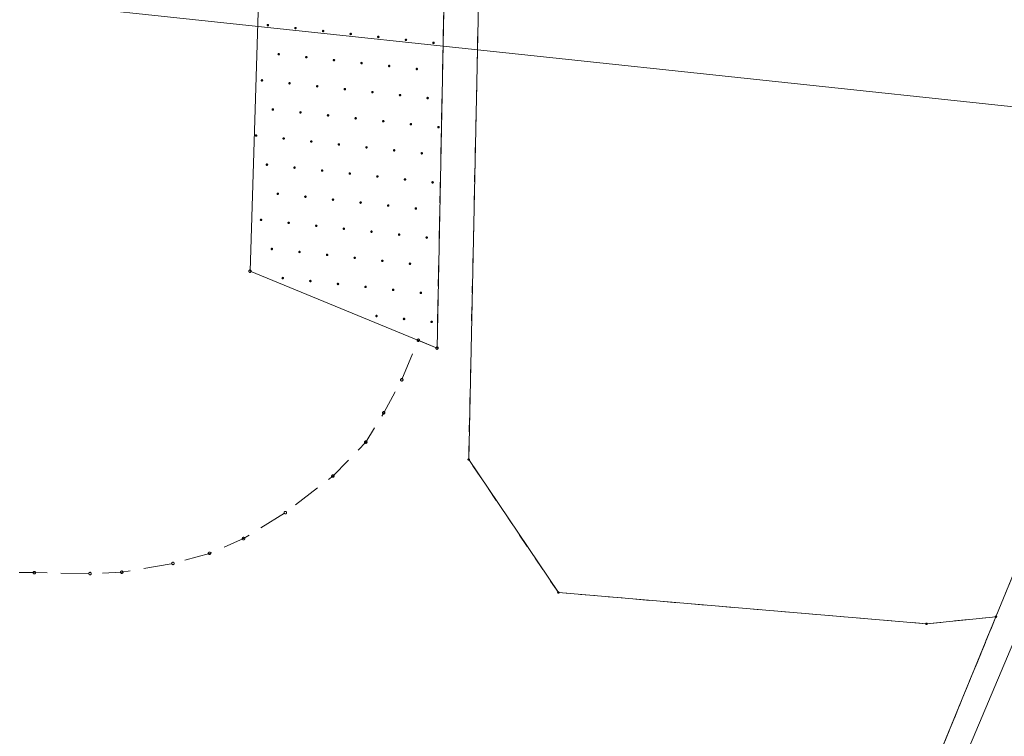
# Model space of a CAD drawing. Header units: millimetres. Extents: x -165388 to 921073, y -295343 to 494042.
# Tile 30 of 117: x 189624 to 225079, y 20485 to 46291. Entities that reach past the tile are written whole.
import ezdxf
from ezdxf.xclip import XClip

# ---------------------------------------------------------------- set-up
doc = ezdxf.new("R2010")
doc.units = ezdxf.units.MM
doc.header["$MEASUREMENT"] = 0
doc.header["$XCLIPFRAME"] = 0
doc.linetypes.add('0.5_0.5', pattern=[1000, 500, -500])
doc.linetypes.add('1.0_0.5', pattern=[1500, 1000, -500])
for name, color, linetype, lineweight in [('20231207_mdcp_Kolska_2-4_6_0_Nr_pióra__1', 7, 'Continuous', 13), ('bg-woz-oz.6640.12006.2023.pge-1_rzut_5_219-działka ewidencyjna_Nr_pióra__7', 7, 'Continuous', 18), ('bg-woz-oz.6640.12006.2023.pge-1_rzut_5_blok - kondygnacja podziemna_Nr_pióra__7', 7, 'Continuous', 18), ('bg-woz-oz.6640.12006.2023.pge-1_rzut_5_wjazd do podziemia_Nr_pióra__7', 7, 'Continuous', 18)]:
    doc.layers.add(name, color=color, linetype=linetype, lineweight=lineweight)
for name, color, linetype, lineweight, true_color in [('bg-woz-oz.6640.12006.2023.pge-1_rzut_5_0_Nr_pióra__5', 7, 'Continuous', 18, 0x1d1d1d), ('bg-woz-oz.6640.12006.2023.pge-1_rzut_5_218-kontur użytku gruntowego_Nr_pióra__3', 7, 'Continuous', 18, 0x959595), ('bg-woz-oz.6640.12006.2023.pge-1_rzut_5_przewód gazowy (linia)_Nr_pióra__40', 7, 'Continuous', 18, 0xbcbcbc)]:
    doc.layers.add(name, color=color, linetype=linetype, lineweight=lineweight, true_color=true_color)
for name, color, linetype in [('bg-woz-oz.6640.12006.2023.pge-1_rzut_5_203-punkt graniczny', 7, 'Continuous'), ('bg-woz-oz.6640.12006.2023.pge-1_rzut_5_wjazd do podziemia', 7, 'Continuous'), ('INW_GEO', 7, 'Continuous'), ('ZD_INNE', 7, 'Continuous')]:
    doc.layers.add(name, color=color, linetype=linetype)
picture_1 = doc.add_image_def('image1.tif', size_in_pixel=(4961, 3508))

# ---------------------------------------------------------------- blocks, each defined once
blk = doc.blocks.new('Rysunek_2_5', base_point=(-8071116841.925635, -4961354754.727498))
at = {"layer": 'bg-woz-oz.6640.12006.2023.pge-1_rzut_5_203-punkt graniczny', "linetype": 'Continuous', "lineweight": 0, "true_color": 0x000000}
for points in [[(205836.55176498, 30445.71825489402, 0.9999999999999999), (205747.0610560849, 30455.2792692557, 0.9999999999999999)], [(209065.9490283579, 25655.54150287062, 0.9999999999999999), (208976.4583194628, 25665.1025172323, 0.9999999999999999)], [(224822.8156501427, 24786.71801835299, 0.9999999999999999), (224733.3249403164, 24796.27903271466, 0.9999999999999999)], [(222321.494853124, 24530.9949843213, 0.9999999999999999), (222232.004144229, 24540.55599868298, 0.9999999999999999)]]:
    blk.add_hatch(color=18, dxfattribs=at).paths.add_polyline_path(points)
at = {"layer": 'bg-woz-oz.6640.12006.2023.pge-1_rzut_5_wjazd do podziemia', "linetype": 'Continuous', "lineweight": 0, "true_color": 0x000000}
for points in [[(198605.6242706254, 46090.41497856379, 0.9999999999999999), (198516.1335617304, 46099.97599292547, 0.9999999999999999)], [(199599.9654820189, 45984.18148420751, 0.9999999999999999), (199510.4747731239, 45993.74249856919, 0.9999999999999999)], [(200594.3066934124, 45877.94799078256, 0.9999999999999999), (200504.8159845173, 45887.50900514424, 0.9999999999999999)], [(201588.6479048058, 45771.71449642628, 0.9999999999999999), (201499.1571959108, 45781.27551078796, 0.9999999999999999)], [(202582.9891161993, 45665.48100207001, 0.9999999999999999), (202493.4984073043, 45675.04201643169, 0.9999999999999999)], [(203577.3303275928, 45559.24750864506, 0.9999999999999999), (203487.8396186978, 45568.80852300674, 0.9999999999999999)], [(204571.6715389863, 45453.01401428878, 0.9999999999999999), (204482.1808300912, 45462.57502865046, 0.9999999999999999)], [(198996.5613828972, 45042.95701999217, 0.9999999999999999), (198907.0706740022, 45052.51803435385, 0.9999999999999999)], [(199990.9025942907, 44936.7235256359, 0.9999999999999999), (199901.4118853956, 44946.28453999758, 0.9999999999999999)], [(200985.2438056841, 44830.49003221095, 0.9999999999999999), (200895.7530967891, 44840.05104657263, 0.9999999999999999)], [(201979.5850170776, 44724.25653785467, 0.9999999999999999), (201890.0943081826, 44733.81755221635, 0.9999999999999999)], [(202973.9262284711, 44618.0230434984, 0.9999999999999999), (202884.4355195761, 44627.5840587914, 0.9999999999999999)], [(203968.2674398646, 44511.78955007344, 0.9999999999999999), (203878.7767309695, 44521.35056443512, 0.9999999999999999)], [(198393.1572828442, 44101.73255577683, 0.9999999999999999), (198303.6665739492, 44111.29357013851, 0.9999999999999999)], [(199387.4984942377, 43995.49906142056, 0.9999999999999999), (199298.0077853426, 44005.06007578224, 0.9999999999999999)], [(200381.8397056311, 43889.26556799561, 0.9999999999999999), (200292.3489967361, 43898.82658235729, 0.9999999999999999)], [(201376.1809170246, 43783.03207363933, 0.9999999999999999), (201286.6902081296, 43792.59308800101, 0.9999999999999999)], [(202370.5221284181, 43676.79857928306, 0.9999999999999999), (202281.0314195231, 43686.35959364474, 0.9999999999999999)], [(203364.8633398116, 43570.56508585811, 0.9999999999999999), (203275.3726309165, 43580.12610021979, 0.9999999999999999)], [(204359.204551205, 43464.33159150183, 0.9999999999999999), (204269.71384231, 43473.89260586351, 0.9999999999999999)], [(198784.0943941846, 43054.27459720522, 0.9999999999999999), (198694.6036862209, 43063.8356115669, 0.9999999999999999)], [(199778.4356055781, 42948.04110284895, 0.9999999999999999), (199688.9448976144, 42957.60211721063, 0.9999999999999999)], [(200772.7768169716, 42841.807609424, 0.9999999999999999), (200683.2861090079, 42851.36862378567, 0.9999999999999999)], [(201767.1180283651, 42735.57411506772, 0.9999999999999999), (201677.6273204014, 42745.1351294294, 0.9999999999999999)], [(202761.4592397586, 42629.34062071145, 0.9999999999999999), (202671.9685317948, 42638.90163600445, 0.9999999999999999)], [(203755.800451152, 42523.10712728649, 0.9999999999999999), (203666.3097431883, 42532.66814164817, 0.9999999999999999)], [(204750.1416625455, 42416.87363293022, 0.9999999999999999), (204660.6509545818, 42426.4346472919, 0.9999999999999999)], [(198180.690295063, 42113.05013298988, 0.9999999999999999), (198091.1995861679, 42122.61114735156, 0.9999999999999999)], [(199175.0315064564, 42006.81663863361, 0.9999999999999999), (199085.5407975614, 42016.37765299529, 0.9999999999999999)], [(200169.3727178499, 41900.58314520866, 0.9999999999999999), (200079.8820089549, 41910.14415957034, 0.9999999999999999)], [(201163.7139292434, 41794.34965085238, 0.9999999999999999), (201074.2232203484, 41803.91066521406, 0.9999999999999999)], [(202158.0551406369, 41688.11615649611, 0.9999999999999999), (202068.5644317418, 41697.67717085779, 0.9999999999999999)], [(203152.3963520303, 41581.88266307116, 0.9999999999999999), (203062.9056431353, 41591.44367743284, 0.9999999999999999)], [(204146.7375634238, 41475.64916871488, 0.9999999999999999), (204057.2468545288, 41485.21018307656, 0.9999999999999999)], [(198571.6274064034, 41065.59217441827, 0.9999999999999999), (198482.1366975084, 41075.15318877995, 0.9999999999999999)], [(199565.9686177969, 40959.358680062, 0.9999999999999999), (199476.4779089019, 40968.91969442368, 0.9999999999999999)], [(200560.3098291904, 40853.12518663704, 0.9999999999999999), (200470.8191202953, 40862.68620099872, 0.9999999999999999)], [(201554.6510405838, 40746.89169228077, 0.9999999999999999), (201465.1603316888, 40756.45270664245, 0.9999999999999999)], [(202548.9922519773, 40640.65819792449, 0.9999999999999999), (202459.5015430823, 40650.2192132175, 0.9999999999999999)], [(203543.3334633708, 40534.42470449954, 0.9999999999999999), (203453.8427544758, 40543.98571886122, 0.9999999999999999)], [(204537.6746747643, 40428.19121014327, 0.9999999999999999), (204448.1839658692, 40437.75222450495, 0.9999999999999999)], [(198962.5645186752, 40018.13421584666, 0.9999999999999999), (198873.0738097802, 40027.69523020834, 0.9999999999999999)], [(199956.9057300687, 39911.90072242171, 0.9999999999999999), (199867.4150211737, 39921.46173678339, 0.9999999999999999)], [(200951.2469414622, 39805.66722806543, 0.9999999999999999), (200861.7562325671, 39815.22824242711, 0.9999999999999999)], [(201945.5881528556, 39699.43373370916, 0.9999999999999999), (201856.0974439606, 39708.99474807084, 0.9999999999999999)], [(202939.9293642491, 39593.2002402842, 0.9999999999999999), (202850.4386553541, 39602.76125464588, 0.9999999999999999)], [(203934.2705756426, 39486.96674592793, 0.9999999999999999), (203844.7798667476, 39496.52776028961, 0.9999999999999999)], [(198359.1604186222, 39076.90975163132, 0.9999999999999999), (198269.6697097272, 39086.470765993, 0.9999999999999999)], [(199353.5016300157, 38970.67625727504, 0.9999999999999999), (199264.0109211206, 38980.23727163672, 0.9999999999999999)], [(200347.8428414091, 38864.44276385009, 0.9999999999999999), (200258.3521325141, 38874.00377821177, 0.9999999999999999)], [(201342.1840528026, 38758.20926949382, 0.9999999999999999), (201252.6933439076, 38767.7702838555, 0.9999999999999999)], [(202336.5252641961, 38651.97577513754, 0.9999999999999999), (202247.0345553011, 38661.53679043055, 0.9999999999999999)], [(203330.8664755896, 38545.74228171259, 0.9999999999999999), (203241.3757666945, 38555.30329607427, 0.9999999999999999)], [(204325.207686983, 38439.50878735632, 0.9999999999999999), (204235.716978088, 38449.069801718, 0.9999999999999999)], [(198750.0975299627, 38029.45179305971, 0.9999999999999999), (198660.6068210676, 38039.01280742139, 0.9999999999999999)], [(199744.4387413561, 37923.21829963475, 0.9999999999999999), (199654.9480324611, 37932.77931399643, 0.9999999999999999)], [(200738.7799527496, 37816.98480527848, 0.9999999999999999), (200649.2892438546, 37826.54581964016, 0.9999999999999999)], [(201733.1211641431, 37710.75131092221, 0.9999999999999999), (201643.6304552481, 37720.31232528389, 0.9999999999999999)], [(202727.4623755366, 37604.51781749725, 0.9999999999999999), (202637.9716666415, 37614.07883185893, 0.9999999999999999)], [(203721.80358693, 37498.28432314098, 0.9999999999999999), (203632.312878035, 37507.84533750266, 0.9999999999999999)], [(199141.0346422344, 36981.99383355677, 0.9999999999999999), (199051.5439333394, 36991.55484884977, 0.9999999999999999)], [(200135.3758536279, 36875.76034013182, 0.9999999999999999), (200045.8851447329, 36885.3213544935, 0.9999999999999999)], [(201129.7170650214, 36769.52684577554, 0.9999999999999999), (201040.2263561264, 36779.08786013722, 0.9999999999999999)], [(202124.0582764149, 36663.29335235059, 0.9999999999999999), (202034.5675675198, 36672.85436671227, 0.9999999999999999)], [(203118.3994878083, 36557.05985799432, 0.9999999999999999), (203028.9087789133, 36566.620872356, 0.9999999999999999)], [(204112.7406992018, 36450.82636363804, 0.9999999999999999), (204023.2499903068, 36460.38737799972, 0.9999999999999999)], [(202514.9953877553, 35615.83539377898, 0.9999999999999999), (202425.5046788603, 35625.39640814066, 0.9999999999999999)], [(203509.3365991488, 35509.60189942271, 0.9999999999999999), (203419.8458902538, 35519.16291378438, 0.9999999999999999)], [(204503.6778105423, 35403.36840599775, 0.9999999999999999), (204414.1871016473, 35412.92941942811, 0.9999999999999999)]]:
    blk.add_hatch(color=18, dxfattribs=at).paths.add_polyline_path(points)
at = {"layer": 'bg-woz-oz.6640.12006.2023.pge-1_rzut_5_0_Nr_pióra__5', "linetype": 'Continuous'}
for centre in [(197918.029001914, 37235.35169567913), (203978.0279267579, 34747.49860167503), (204651.7577422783, 34464.32350110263), (203383.2922242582, 33322.61634524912), (202733.4429258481, 32134.93124768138), (202087.4605719, 31077.5728430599), (200901.0494174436, 29856.70078825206), (199191.5892213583, 28540.85663426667), (197683.7170161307, 27605.7516047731), (196460.1671053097, 27072.71725963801), (195144.237020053, 26710.46319138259), (190150.7740430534, 26379.0608746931), (192158.5784945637, 26345.57530470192), (193300.2437576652, 26394.56946216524)]:
    blk.add_circle(centre, 45, dxfattribs=at)
at = {"layer": 'bg-woz-oz.6640.12006.2023.pge-1_rzut_5_218-kontur użytku gruntowego_Nr_pióra__3', "linetype": '0.5_0.5', "flags": 128}
for points in [[(205791.8064100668, 30450.49876254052), (206180.1601815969, 48581.84403367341)], [(231386.7926029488, 40900.58880019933), (224778.0702961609, 24791.49852506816)], [(209021.2036734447, 25660.3220095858), (205791.8064100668, 30450.49876254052)], [(222276.7494982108, 24535.77549103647), (209021.2036734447, 25660.3220095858)], [(198974.8009536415, -38063.01039177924), (224778.0702961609, 24791.49852506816)], [(224778.0702961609, 24791.49852506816), (198974.8009536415, -38063.01039177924)], [(224778.0702961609, 24791.49852506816), (222276.7494982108, 24535.77549103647)]]:
    blk.add_lwpolyline(points, dxfattribs=at)
at = {"layer": 'bg-woz-oz.6640.12006.2023.pge-1_rzut_5_219-działka ewidencyjna_Nr_pióra__7', "linetype": 'Continuous', "flags": 128}
for points in [[(206180.1601815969, 48581.84403367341), (205791.8064100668, 30450.49876254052)], [(231386.7926029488, 40900.58880019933), (224778.0702961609, 24791.49852506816)], [(205791.8064100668, 30450.49876254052), (209021.2036734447, 25660.3220095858)], [(209021.2036734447, 25660.3220095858), (222276.7494982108, 24535.77549103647)], [(198974.8009536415, -38063.01039177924), (224778.0702961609, 24791.49852506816)], [(222276.7494982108, 24535.77549103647), (224778.0702961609, 24791.49852506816)]]:
    blk.add_lwpolyline(points, dxfattribs=at)
at = {"layer": 'bg-woz-oz.6640.12006.2023.pge-1_rzut_5_blok - kondygnacja podziemna_Nr_pióra__7', "linetype": '1.0_0.5', "flags": 128}
blk.add_lwpolyline([(194519.0072385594, 60488.02360799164), (194256.9091208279, 60576.36712305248), (188834.7257906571, 46442.40349158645), (188893.3239299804, 46426.08607001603), (186884.6247121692, 41179.7895245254), (175391.9114768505, 45625.85997954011), (170208.4978614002, 32220.65489646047), (160574.7644519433, 7282.962931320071), (161188.1484892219, -4860.918656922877), (161563.7424373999, -12735.37922091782), (161759.5493523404, -16738.8351848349), (163626.7013018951, -16676.83843336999), (180434.1903105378, 26552.2676538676), (190150.7740430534, 26379.0608746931), (192158.5784945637, 26345.57530470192), (193300.2437576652, 26394.56946216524), (195144.237020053, 26710.46319138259), (196460.1671053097, 27072.71725963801), (197683.7170161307, 27605.7516047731), (199191.5892213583, 28540.85663426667), (200901.0494174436, 29856.70078825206), (202087.4605719, 31077.5728430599), (202733.4429258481, 32134.93124768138), (203383.2922242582, 33322.61634524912), (203978.0279267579, 34747.49860167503), (204651.7577422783, 34464.32350110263), (205088.3430214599, 56341.74321312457), (204933.4977678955, 56398.51422142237)], close=True, dxfattribs=at)
at = {"layer": 'bg-woz-oz.6640.12006.2023.pge-1_rzut_5_przewód gazowy (linia)_Nr_pióra__40', "linetype": 'Continuous', "flags": 128}
blk.add_lwpolyline([(230921.7304820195, 98204.26335185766), (228468.6820125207, 98023.83827511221), (229693.2008164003, 80021.88411168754), (240326.6161279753, 75345.7982679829), (240097.7049674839, 74897.57992792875), (239197.2724488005, 72117.5041589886), (235848.6756244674, 63554.78267092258), (240660.946582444, 61813.70592676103), (241062.1246453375, 60956.2351340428), (221778.129867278, 15256.23463653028), (221212.2050300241, 14854.07909657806), (212493.4449093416, 10435.29850244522), (210484.4502983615, 9704.586071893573), (206939.4493345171, 56.58792983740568), (202847.2663844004, -2664.080867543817), (201709.3810597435, -7007.779404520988), (198739.3567990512, -14474.51603412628), (189533.5746528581, -34841.80783014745), (193122.5030152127, -48409.85091589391), (165011.3760018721, -130135.9785497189), (164384.2600276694, -132522.8647133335)], dxfattribs=at)
at = {"layer": 'bg-woz-oz.6640.12006.2023.pge-1_rzut_5_wjazd do podziemia_Nr_pióra__7', "linetype": 'Continuous', "flags": 128}
blk.add_lwpolyline([(204651.7577422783, 34464.32350110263), (205088.3430214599, 56341.74321312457), (204933.4977678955, 56398.51422142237), (198505.5925939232, 58925.67370831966), (198479.9687322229, 57932.77722969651), (198269.0281150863, 48521.93220611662), (197918.029001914, 37235.35169567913)], close=True, dxfattribs=at)
blk = doc.blocks.new('Rysunek_3_6', base_point=(188221.5929863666, 121798.6003440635))
at = {"layer": '20231207_mdcp_Kolska_2-4_6_0_Nr_pióra__1'}
image = blk.add_image(picture_1, insert=(75928.03021990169, 59123.25048484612), size_in_units=(209999.7916666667, 148500.0416666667), rotation=-6.098238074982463, dxfattribs=at)
image.set_boundary_path([(-0.5, -0.5), (4960.5, 3507.5)])

msp = doc.modelspace()

# ---------------------------------------------------------------- block references
at = {"layer": 'INW_GEO', "color": 151, "linetype": 'Continuous', "lineweight": 13, "true_color": 0x80c2ff}
ref = msp.add_blockref('Rysunek_2_5', (-8071116841.925635, -4961354754.727498), dxfattribs=at)
XClip(ref).set_block_clipping_path([(-195425.9394250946, -263123.0086484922), (606609.6817159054, -348810.9449165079), (694192.2923495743, 470958.7517303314), (-107843.3287914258, 556646.6879983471)])
at = {"layer": 'ZD_INNE', "color": 151, "linetype": 'Continuous', "lineweight": 13, "true_color": 0x80c2ff}
ref = msp.add_blockref('Rysunek_3_6', (188221.5929863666, 121798.6003440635), dxfattribs=at)
XClip(ref).set_block_clipping_path([(75928.03021990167, 59123.2504848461), (284739.4774660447, 36814.2388748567), (300515.1557528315, 184473.9502032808), (91703.70850668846, 206782.9618132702)])

doc.saveas('drawing.dxf')
